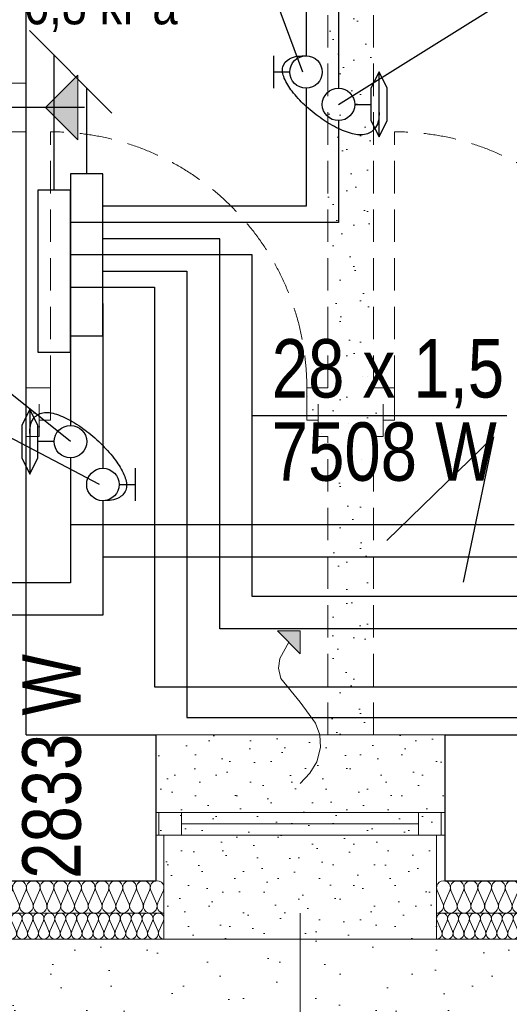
# Model space of a CAD drawing. Extents: x -440864 to -355682, y 13652 to 155872.
# Tile 20 of 179: x -418844 to -417336, y 22531 to 25568. Entities that reach past the tile are written whole.
import ezdxf
from ezdxf.lldxf.tags import DXFTag

# ---------------------------------------------------------------- set-up
doc = ezdxf.new("R2010")
doc.units = 0
doc.header["$MEASUREMENT"] = 0
doc.linetypes.add('Krawędzie ukryte', pattern=[150, 100, -50])
doc.layers.get('0').update_dxf_attribs({"color": 252})
for name, color, linetype in [('#podkład', 252, 'Continuous'), ('A-Okna', 252, 'Continuous'), ('Arch ocieplenie', 252, 'Continuous'), ('Arch opisy', 252, 'Continuous'), ('Inwent Izolacje', 252, 'Continuous'), ('IS_Armatura_Therm', 7, 'SOLID'), ('IS_Inne_Urzadzenia_Therm', 7, 'SOLID'), ('IS_Opisy_działek_Therm', 7, 'SOLID'), ('IS_Powrót', 5, 'DASH'), ('IS_Rozdzielacze_Powrót', 5, 'DASH'), ('IS_Rozdzielacze_Zasilanie', 1, 'SOLID'), ('IS_Zasilanie', 1, 'SOLID'), ('Istniejące kominy', 252, 'Continuous')]:
    doc.layers.add(name, color=color, linetype=linetype)
for name, color, linetype, lineweight in [('A-Okna_Nr_Pióra__9', 252, 'Continuous', 13), ('Arch ocieplenie_Nr_Pióra__9', 252, 'Continuous', 13), ('Arch okna_Nr_Pióra__82', 252, 'Continuous', 20), ('Arch opisy_Nr_Pióra__21', 252, 'Continuous', 9), ('Arch wyburzenia_Nr_Pióra__2', 252, 'Continuous', 13), ('Arch wykończenie_Nr_Pióra__3', 252, 'Continuous', 18), ('Inwent Izolacje_Nr_Pióra__2', 252, 'Continuous', 13), ('INWENT. OKNA_Nr_Pióra__5', 252, 'Continuous', 13), ('INWENT.ŚCIANY_Nr_Pióra__1', 252, 'Continuous', 25), ('INWENT.ŚCIANY_Nr_Pióra__2', 252, 'Continuous', 13), ('INWENT.ŚCIANY_Nr_Pióra__21', 252, 'Continuous', 9), ('Istniejące kominy_Nr_Pióra__21', 252, 'Continuous', 9)]:
    doc.layers.add(name, color=color, linetype=linetype, lineweight=lineweight)
doc.styles.get("Standard").update_dxf_attribs({"font": 'arial.ttf', "width": 0.8, "bigfont": 'BIGFONT.SHX'})
tags = doc.linetypes.add('DASH', pattern=[15, 10, -5]).pattern_tags.tags
tags[6:7] = [DXFTag(74, 4), DXFTag(75, 0), DXFTag(340, '0'), DXFTag(46, 0.0), DXFTag(50, 0.0), DXFTag(44, 0.0), DXFTag(45, 0.0)]
tags[4:5] = [DXFTag(74, 4), DXFTag(75, 0), DXFTag(340, '0'), DXFTag(46, 0.0), DXFTag(50, 0.0), DXFTag(44, 0.0), DXFTag(45, 0.0)]
tags = doc.linetypes.add('SOLID', pattern=[10, 10, 0]).pattern_tags.tags
tags[6:7] = [DXFTag(74, 4), DXFTag(75, 0), DXFTag(340, '0'), DXFTag(46, 0.0), DXFTag(50, 0.0), DXFTag(44, 0.0), DXFTag(45, 0.0)]
tags[4:5] = [DXFTag(74, 4), DXFTag(75, 0), DXFTag(340, '0'), DXFTag(46, 0.0), DXFTag(50, 0.0), DXFTag(44, 0.0), DXFTag(45, 0.0)]
pattern_1 = [(45, (0, 200), (-63.63961, 63.63961), [0, -60, 0, -90]), (110, (200, 200), (84.572336, 30.781813), [0, -44, 0, -76])]

# ---------------------------------------------------------------- blocks, each defined once
blk = doc.blocks.new('Izolacja cieplna 14_4', base_point=(-417559.9, 22732.6))
at = {"layer": 'Arch ocieplenie_Nr_Pióra__9', "linetype": 'Continuous'}
for p, q in [((-417558.5, 22788.8), (-417544.5, 22756.5)), ((-417541.7, 22756.5), (-417527.6, 22788.8)), ((-417524.8, 22788.8), (-417510.8, 22756.5)), ((-417508, 22756.5), (-417493.9, 22788.8)), ((-417491.1, 22788.8), (-417477.1, 22756.5)), ((-417474.2, 22756.5), (-417460.2, 22788.8)), ((-417457.4, 22788.8), (-417443.4, 22756.5)), ((-417440.5, 22756.5), (-417426.5, 22788.8)), ((-417423.7, 22788.8), (-417409.6, 22756.5)), ((-417406.8, 22756.5), (-417392.8, 22788.8)), ((-417389.9, 22788.8), (-417375.9, 22756.5)), ((-417373.1, 22756.5), (-417359.1, 22788.8)), ((-417356.2, 22788.8), (-417342.2, 22756.5)), ((-417339.4, 22756.5), (-417325.3, 22788.8)), ((-417322.5, 22788.8), (-417308.5, 22756.5)), ((-417305.6, 22756.5), (-417291.6, 22788.8)), ((-417288.8, 22788.8), (-417274.8, 22756.5)), ((-417271.9, 22756.5), (-417257.9, 22788.8)), ((-417255.1, 22788.8), (-417241, 22756.5)), ((-417238.2, 22756.5), (-417224.2, 22788.8)), ((-417221.4, 22788.8), (-417207.3, 22756.5)), ((-417204.5, 22756.5), (-417190.5, 22788.8)), ((-417187.6, 22788.8), (-417173.6, 22756.5)), ((-417170.8, 22756.5), (-417156.7, 22788.8)), ((-417153.9, 22788.8), (-417139.9, 22756.5)), ((-417137.1, 22756.5), (-417123, 22788.8)), ((-417120.2, 22788.8), (-417106.2, 22756.5)), ((-417103.3, 22756.5), (-417089.3, 22788.8)), ((-417086.5, 22788.8), (-417072.5, 22756.5)), ((-417069.6, 22756.5), (-417055.6, 22788.8)), ((-417052.8, 22788.8), (-417038.7, 22756.5)), ((-417035.9, 22756.5), (-417021.9, 22788.8)), ((-417019, 22788.8), (-417005, 22756.5)), ((-417002.2, 22756.5), (-416988.2, 22788.8)), ((-416985.3, 22788.8), (-416971.3, 22756.5)), ((-416968.5, 22756.5), (-416954.4, 22788.8)), ((-416951.6, 22788.8), (-416937.6, 22756.5)), ((-416934.7, 22756.5), (-416920.7, 22788.8)), ((-416917.9, 22788.8), (-416903.9, 22756.5)), ((-416901, 22756.5), (-416887, 22788.8)), ((-416884.2, 22788.8), (-416870.1, 22756.5)), ((-416867.3, 22756.5), (-416853.3, 22788.8)), ((-416850.5, 22788.8), (-416836.4, 22756.5)), ((-416833.6, 22756.5), (-416819.6, 22788.8)), ((-416816.7, 22788.8), (-416802.7, 22756.5)), ((-416799.9, 22756.5), (-416785.9, 22788.8)), ((-416783, 22788.8), (-416769, 22756.5)), ((-416766.2, 22756.5), (-416752.1, 22788.8)), ((-416749.3, 22788.8), (-416735.3, 22756.5)), ((-416732.4, 22756.5), (-416718.4, 22788.8)), ((-416715.6, 22788.8), (-416701.6, 22756.5)), ((-416698.7, 22756.5), (-416684.7, 22788.8)), ((-416681.9, 22788.8), (-416667.8, 22756.5)), ((-416665, 22756.5), (-416651, 22788.8)), ((-416648.1, 22788.8), (-416634.1, 22756.5)), ((-416631.3, 22756.5), (-416617.3, 22788.8)), ((-416614.4, 22788.8), (-416600.4, 22756.5)), ((-416597.6, 22756.5), (-416583.5, 22788.8)), ((-416580.7, 22788.8), (-416566.7, 22756.5)), ((-416563.9, 22756.5), (-416549.8, 22788.8)), ((-416547, 22788.8), (-416533, 22756.5)), ((-416530.1, 22756.5), (-416516.1, 22788.8)), ((-416513.3, 22788.8), (-416499.2, 22756.5)), ((-416496.4, 22756.5), (-416482.4, 22788.8)), ((-416479.6, 22788.8), (-416465.5, 22756.5)), ((-416462.7, 22756.5), (-416448.7, 22788.8)), ((-416445.8, 22788.8), (-416431.8, 22756.5)), ((-416429, 22756.5), (-416415, 22788.8)), ((-416412.1, 22788.8), (-416398.1, 22756.5)), ((-416395.3, 22756.5), (-416381.2, 22788.8)), ((-416378.4, 22788.8), (-416364.4, 22756.5)), ((-416361.5, 22756.5), (-416347.5, 22788.8)), ((-416344.7, 22788.8), (-416330.7, 22756.5)), ((-416327.8, 22756.5), (-416313.8, 22788.8)), ((-416311, 22788.8), (-416296.9, 22756.5)), ((-416294.1, 22756.5), (-416280.1, 22788.8)), ((-416277.2, 22788.8), (-416263.2, 22756.5)), ((-416260.4, 22756.5), (-416246.4, 22788.8))]:
    blk.add_line(p, q, dxfattribs=at)
for centre, start_param, end_param in [((-417543.1, 22795.6), 4.299595, 8.266775), ((-417509.4, 22795.6), 4.299595, 8.266775), ((-417475.7, 22795.6), 4.299595, 8.266775), ((-417441.9, 22795.6), 4.299595, 8.266775), ((-417408.2, 22795.6), 4.299595, 8.266775), ((-417374.5, 22795.6), 4.299595, 8.266775), ((-417340.8, 22795.6), 4.299595, 8.266775), ((-417307.1, 22795.6), 4.299595, 8.266775), ((-417273.3, 22795.6), 4.299595, 8.266775), ((-417239.6, 22795.6), 4.299595, 8.266775), ((-417205.9, 22795.6), 4.299595, 8.266775), ((-417172.2, 22795.6), 4.299595, 8.266775), ((-417138.5, 22795.6), 4.299595, 8.266775), ((-417104.8, 22795.6), 4.299595, 8.266775), ((-417071, 22795.6), 4.299595, 8.266775), ((-417037.3, 22795.6), 4.299595, 8.266775), ((-417003.6, 22795.6), 4.299595, 8.266775), ((-416969.9, 22795.6), 4.299595, 8.266775), ((-416936.2, 22795.6), 4.299595, 8.266775), ((-416902.4, 22795.6), 4.299595, 8.266775), ((-416868.7, 22795.6), 4.299595, 8.266775), ((-416835, 22795.6), 4.299595, 8.266775), ((-416801.3, 22795.6), 4.299595, 8.266775), ((-416767.6, 22795.6), 4.299595, 8.266775), ((-416733.9, 22795.6), 4.299595, 8.266775), ((-416700.1, 22795.6), 4.299595, 8.266775), ((-416666.4, 22795.6), 4.299595, 8.266775), ((-416632.7, 22795.6), 4.299595, 8.266775), ((-416599, 22795.6), 4.299595, 8.266775), ((-416565.3, 22795.6), 4.299595, 8.266775), ((-416531.5, 22795.6), 4.299595, 8.266775), ((-416497.8, 22795.6), 4.299595, 8.266775), ((-416464.1, 22795.6), 4.299595, 8.266775), ((-416430.4, 22795.6), 4.299595, 8.266775), ((-416396.7, 22795.6), 4.299595, 8.266775), ((-416363, 22795.6), 4.299595, 8.266775), ((-416329.2, 22795.6), 4.299595, 8.266775), ((-416295.5, 22795.6), 4.299595, 8.266775), ((-416261.8, 22795.6), 4.299595, 8.266775), ((-417559.9, 22749.6), 3.141593, 5.125182), ((-417526.2, 22749.6), 1.158004, 5.125183), ((-417492.5, 22749.6), 1.158004, 5.125183), ((-417458.8, 22749.6), 1.158004, 5.125183), ((-417425.1, 22749.6), 1.158004, 5.125183), ((-417391.4, 22749.6), 1.158004, 5.125183), ((-417357.6, 22749.6), 1.158004, 5.125183), ((-417323.9, 22749.6), 1.158004, 5.125183), ((-417290.2, 22749.6), 1.158004, 5.125183), ((-417256.5, 22749.6), 1.158004, 5.125183), ((-417222.8, 22749.6), 1.158004, 5.125183), ((-417189.1, 22749.6), 1.158004, 5.125183), ((-417155.3, 22749.6), 1.158004, 5.125183), ((-417121.6, 22749.6), 1.158004, 5.125183), ((-417087.9, 22749.6), 1.158004, 5.125183), ((-417054.2, 22749.6), 1.158004, 5.125183), ((-417020.5, 22749.6), 1.158004, 5.125183), ((-416986.7, 22749.6), 1.158004, 5.125183), ((-416953, 22749.6), 1.158004, 5.125183), ((-416919.3, 22749.6), 1.158004, 5.125183), ((-416885.6, 22749.6), 1.158004, 5.125183), ((-416851.9, 22749.6), 1.158004, 5.125183), ((-416818.2, 22749.6), 1.158004, 5.125183), ((-416784.4, 22749.6), 1.158004, 5.125183), ((-416750.7, 22749.6), 1.158004, 5.125183), ((-416717, 22749.6), 1.158004, 5.125183), ((-416683.3, 22749.6), 1.158004, 5.125183), ((-416649.6, 22749.6), 1.158004, 5.125183), ((-416615.8, 22749.6), 1.158004, 5.125183), ((-416582.1, 22749.6), 1.158004, 5.125183), ((-416548.4, 22749.6), 1.158004, 5.125183), ((-416514.7, 22749.6), 1.158004, 5.125183), ((-416481, 22749.6), 1.158004, 5.125183), ((-416447.3, 22749.6), 1.158004, 5.125183), ((-416413.5, 22749.6), 1.158004, 5.125183), ((-416379.8, 22749.6), 1.158004, 5.125183), ((-416346.1, 22749.6), 1.158004, 5.125183), ((-416312.4, 22749.6), 1.158004, 5.125183), ((-416278.7, 22749.6), 1.158004, 5.125183), ((-416244.9, 22749.6), 1.158004, 3.141593)]:
    blk.add_ellipse(centre, major_axis=(0, 17), ratio=0.990877, start_param=start_param, end_param=end_param, dxfattribs=at)
blk = doc.blocks.new('Izolacja cieplna 14_5', base_point=(-419374.9, 22732.6))
at = {"layer": 'Arch ocieplenie_Nr_Pióra__9', "linetype": 'Continuous'}
for p, q in [((-419373.5, 22788.8), (-419359.5, 22756.5)), ((-419356.7, 22756.5), (-419342.7, 22788.8)), ((-419339.9, 22788.8), (-419325.9, 22756.5)), ((-419323.1, 22756.5), (-419309.1, 22788.8)), ((-419306.3, 22788.8), (-419292.3, 22756.5)), ((-419289.5, 22756.5), (-419275.5, 22788.8)), ((-419272.7, 22788.8), (-419258.7, 22756.5)), ((-419255.9, 22756.5), (-419241.9, 22788.8)), ((-419239.1, 22788.8), (-419225.1, 22756.5)), ((-419222.2, 22756.5), (-419208.3, 22788.8)), ((-419205.4, 22788.8), (-419191.4, 22756.5)), ((-419188.6, 22756.5), (-419174.6, 22788.8)), ((-419171.8, 22788.8), (-419157.8, 22756.5)), ((-419155, 22756.5), (-419141, 22788.8)), ((-419138.2, 22788.8), (-419124.2, 22756.5)), ((-419121.4, 22756.5), (-419107.4, 22788.8)), ((-419104.6, 22788.8), (-419090.6, 22756.5)), ((-419087.8, 22756.5), (-419073.8, 22788.8)), ((-419070.9, 22788.8), (-419057, 22756.5)), ((-419054.1, 22756.5), (-419040.2, 22788.8)), ((-419037.3, 22788.8), (-419023.3, 22756.5)), ((-419020.5, 22756.5), (-419006.5, 22788.8)), ((-419003.7, 22788.8), (-418989.7, 22756.5)), ((-418986.9, 22756.5), (-418972.9, 22788.8)), ((-418970.1, 22788.8), (-418956.1, 22756.5)), ((-418953.3, 22756.5), (-418939.3, 22788.8)), ((-418936.5, 22788.8), (-418922.5, 22756.5)), ((-418919.7, 22756.5), (-418905.7, 22788.8)), ((-418902.8, 22788.8), (-418888.9, 22756.5)), ((-418886, 22756.5), (-418872, 22788.8)), ((-418869.2, 22788.8), (-418855.2, 22756.5)), ((-418852.4, 22756.5), (-418838.4, 22788.8)), ((-418835.6, 22788.8), (-418821.6, 22756.5)), ((-418818.8, 22756.5), (-418804.8, 22788.8)), ((-418802, 22788.8), (-418788, 22756.5)), ((-418785.2, 22756.5), (-418771.2, 22788.8)), ((-418768.4, 22788.8), (-418754.4, 22756.5)), ((-418751.6, 22756.5), (-418737.6, 22788.8)), ((-418734.7, 22788.8), (-418720.8, 22756.5)), ((-418717.9, 22756.5), (-418703.9, 22788.8)), ((-418701.1, 22788.8), (-418687.1, 22756.5)), ((-418684.3, 22756.5), (-418670.3, 22788.8)), ((-418667.5, 22788.8), (-418653.5, 22756.5)), ((-418650.7, 22756.5), (-418636.7, 22788.8)), ((-418633.9, 22788.8), (-418619.9, 22756.5)), ((-418617.1, 22756.5), (-418603.1, 22788.8)), ((-418600.3, 22788.8), (-418586.3, 22756.5)), ((-418583.4, 22756.5), (-418569.5, 22788.8)), ((-418566.6, 22788.8), (-418552.7, 22756.5)), ((-418549.8, 22756.5), (-418535.8, 22788.8)), ((-418533, 22788.8), (-418519, 22756.5)), ((-418516.2, 22756.5), (-418502.2, 22788.8)), ((-418499.4, 22788.8), (-418485.4, 22756.5)), ((-418482.6, 22756.5), (-418468.6, 22788.8)), ((-418465.8, 22788.8), (-418451.8, 22756.5)), ((-418449, 22756.5), (-418435, 22788.8)), ((-418432.2, 22788.8), (-418418.2, 22756.5)), ((-418415.3, 22756.5), (-418401.4, 22788.8))]:
    blk.add_line(p, q, dxfattribs=at)
for centre, start_param, end_param in [((-419358.1, 22795.6), 4.299595, 8.266775), ((-419324.5, 22795.6), 4.299595, 8.266775), ((-419290.9, 22795.6), 4.299595, 8.266775), ((-419257.3, 22795.6), 4.299595, 8.266775), ((-419223.7, 22795.6), 4.299595, 8.266775), ((-419190, 22795.6), 4.299595, 8.266775), ((-419156.4, 22795.6), 4.299595, 8.266775), ((-419122.8, 22795.6), 4.299595, 8.266775), ((-419089.2, 22795.6), 4.299595, 8.266775), ((-419055.6, 22795.6), 4.299595, 8.266775), ((-419021.9, 22795.6), 4.299595, 8.266775), ((-418988.3, 22795.6), 4.299595, 8.266775), ((-418954.7, 22795.6), 4.299595, 8.266775), ((-418921.1, 22795.6), 4.299595, 8.266775), ((-418887.4, 22795.6), 4.299595, 8.266775), ((-418853.8, 22795.6), 4.299595, 8.266775), ((-418820.2, 22795.6), 4.299595, 8.266775), ((-418786.6, 22795.6), 4.299595, 8.266775), ((-418753, 22795.6), 4.299595, 8.266775), ((-418719.3, 22795.6), 4.299595, 8.266775), ((-418685.7, 22795.6), 4.299595, 8.266775), ((-418652.1, 22795.6), 4.299595, 8.266775), ((-418618.5, 22795.6), 4.299595, 8.266775), ((-418584.9, 22795.6), 4.299595, 8.266775), ((-418551.2, 22795.6), 4.299595, 8.266775), ((-418517.6, 22795.6), 4.299595, 8.266775), ((-418484, 22795.6), 4.299595, 8.266775), ((-418450.4, 22795.6), 4.299595, 8.266775), ((-418416.8, 22795.6), 4.299595, 8.266775), ((-419374.9, 22749.6), 3.141593, 5.125182), ((-419341.3, 22749.6), 1.158004, 5.125183), ((-419307.7, 22749.6), 1.158004, 5.125183), ((-419274.1, 22749.6), 1.158004, 5.125183), ((-419240.5, 22749.6), 1.158004, 5.125183), ((-419206.8, 22749.6), 1.158004, 5.125183), ((-419173.2, 22749.6), 1.158004, 5.125183), ((-419139.6, 22749.6), 1.158004, 5.125183), ((-419106, 22749.6), 1.158004, 5.125183), ((-419072.4, 22749.6), 1.158004, 5.125183), ((-419038.7, 22749.6), 1.158004, 5.125183), ((-419005.1, 22749.6), 1.158004, 5.125183), ((-418971.5, 22749.6), 1.158004, 5.125183), ((-418937.9, 22749.6), 1.158004, 5.125183), ((-418904.3, 22749.6), 1.158004, 5.125183), ((-418870.6, 22749.6), 1.158004, 5.125183), ((-418837, 22749.6), 1.158004, 5.125183), ((-418803.4, 22749.6), 1.158004, 5.125183), ((-418769.8, 22749.6), 1.158004, 5.125183), ((-418736.2, 22749.6), 1.158004, 5.125183), ((-418702.5, 22749.6), 1.158004, 5.125183), ((-418668.9, 22749.6), 1.158004, 5.125183), ((-418635.3, 22749.6), 1.158004, 5.125183), ((-418601.7, 22749.6), 1.158004, 5.125183), ((-418568.1, 22749.6), 1.158004, 5.125183), ((-418534.4, 22749.6), 1.158004, 5.125183), ((-418500.8, 22749.6), 1.158004, 5.125183), ((-418467.2, 22749.6), 1.158004, 5.125183), ((-418433.6, 22749.6), 1.158004, 5.125183), ((-418399.9, 22749.6), 1.158004, 3.141593)]:
    blk.add_ellipse(centre, major_axis=(0, 17), ratio=0.988013, start_param=start_param, end_param=end_param, dxfattribs=at)
blk = doc.blocks.new('Izolacja cieplna 14_260', base_point=(-419374.9, 22812.6))
at = {"layer": 'Inwent Izolacje_Nr_Pióra__2', "linetype": 'Continuous'}
for p, q in [((-419373.2, 22882.8), (-419355.5, 22842.4)), ((-419352, 22842.4), (-419334.3, 22882.8)), ((-419330.8, 22882.8), (-419313.1, 22842.4)), ((-419309.6, 22842.4), (-419291.9, 22882.8)), ((-419288.4, 22882.8), (-419270.7, 22842.4)), ((-419267.2, 22842.4), (-419249.6, 22882.8)), ((-419246, 22882.8), (-419228.4, 22842.4)), ((-419224.8, 22842.4), (-419207.2, 22882.8)), ((-419203.6, 22882.8), (-419186, 22842.4)), ((-419182.4, 22842.4), (-419164.8, 22882.8)), ((-419161.2, 22882.8), (-419143.6, 22842.4)), ((-419140, 22842.4), (-419122.4, 22882.8)), ((-419118.8, 22882.8), (-419101.2, 22842.4)), ((-419097.6, 22842.4), (-419080, 22882.8)), ((-419076.4, 22882.8), (-419058.8, 22842.4)), ((-419055.2, 22842.4), (-419037.6, 22882.8)), ((-419034, 22882.8), (-419016.4, 22842.4)), ((-419012.8, 22842.4), (-418995.2, 22882.8)), ((-418991.6, 22882.8), (-418974, 22842.4)), ((-418970.4, 22842.4), (-418952.8, 22882.8)), ((-418949.3, 22882.8), (-418931.6, 22842.4)), ((-418928.1, 22842.4), (-418910.4, 22882.8)), ((-418906.9, 22882.8), (-418889.2, 22842.4)), ((-418885.7, 22842.4), (-418868, 22882.8)), ((-418864.5, 22882.8), (-418846.8, 22842.4)), ((-418843.3, 22842.4), (-418825.6, 22882.8)), ((-418822.1, 22882.8), (-418804.4, 22842.4)), ((-418800.9, 22842.4), (-418783.2, 22882.8)), ((-418779.7, 22882.8), (-418762.1, 22842.4)), ((-418758.5, 22842.4), (-418740.9, 22882.8)), ((-418737.3, 22882.8), (-418719.7, 22842.4)), ((-418716.1, 22842.4), (-418698.5, 22882.8)), ((-418694.9, 22882.8), (-418677.3, 22842.4)), ((-418673.7, 22842.4), (-418656.1, 22882.8)), ((-418652.5, 22882.8), (-418634.9, 22842.4)), ((-418631.3, 22842.4), (-418613.7, 22882.8)), ((-418610.1, 22882.8), (-418592.5, 22842.4)), ((-418588.9, 22842.4), (-418571.3, 22882.8)), ((-418567.7, 22882.8), (-418550.1, 22842.4)), ((-418546.5, 22842.4), (-418528.9, 22882.8)), ((-418525.3, 22882.8), (-418507.7, 22842.4)), ((-418504.1, 22842.4), (-418486.5, 22882.8)), ((-418482.9, 22882.8), (-418465.3, 22842.4)), ((-418461.8, 22842.4), (-418444.1, 22882.8)), ((-418440.6, 22882.8), (-418422.9, 22842.4)), ((-418419.4, 22842.4), (-418401.7, 22882.8))]:
    blk.add_line(p, q, dxfattribs=at)
for centre, start_param, end_param in [((-419353.8, 22891.3), 4.299595, 8.266775), ((-419311.4, 22891.3), 4.299595, 8.266775), ((-419269, 22891.3), 4.299595, 8.266775), ((-419226.6, 22891.3), 4.299595, 8.266775), ((-419184.2, 22891.3), 4.299595, 8.266775), ((-419141.8, 22891.3), 4.299595, 8.266775), ((-419099.4, 22891.3), 4.299595, 8.266775), ((-419057, 22891.3), 4.299595, 8.266775), ((-419014.6, 22891.3), 4.299595, 8.266775), ((-418972.2, 22891.3), 4.299595, 8.266775), ((-418929.8, 22891.3), 4.299595, 8.266775), ((-418887.4, 22891.3), 4.299595, 8.266775), ((-418845.1, 22891.3), 4.299595, 8.266775), ((-418802.7, 22891.3), 4.299595, 8.266775), ((-418760.3, 22891.3), 4.299595, 8.266775), ((-418717.9, 22891.3), 4.299595, 8.266775), ((-418675.5, 22891.3), 4.299595, 8.266775), ((-418633.1, 22891.3), 4.299595, 8.266775), ((-418590.7, 22891.3), 4.299595, 8.266775), ((-418548.3, 22891.3), 4.299595, 8.266775), ((-418505.9, 22891.3), 4.299595, 8.266775), ((-418463.5, 22891.3), 4.299595, 8.266775), ((-418421.1, 22891.3), 4.299595, 8.266775), ((-419374.9, 22833.9), 3.141593, 5.125182), ((-419332.6, 22833.9), 1.158004, 5.125183), ((-419290.2, 22833.9), 1.158004, 5.125183), ((-419247.8, 22833.9), 1.158004, 5.125183), ((-419205.4, 22833.9), 1.158004, 5.125183), ((-419163, 22833.9), 1.158004, 5.125183), ((-419120.6, 22833.9), 1.158004, 5.125183), ((-419078.2, 22833.9), 1.158004, 5.125183), ((-419035.8, 22833.9), 1.158004, 5.125183), ((-418993.4, 22833.9), 1.158004, 5.125183), ((-418951, 22833.9), 1.158004, 5.125183), ((-418908.6, 22833.9), 1.158004, 5.125183), ((-418866.3, 22833.9), 1.158004, 5.125183), ((-418823.9, 22833.9), 1.158004, 5.125183), ((-418781.5, 22833.9), 1.158004, 5.125183), ((-418739.1, 22833.9), 1.158004, 5.125183), ((-418696.7, 22833.9), 1.158004, 5.125183), ((-418654.3, 22833.9), 1.158004, 5.125183), ((-418611.9, 22833.9), 1.158004, 5.125183), ((-418569.5, 22833.9), 1.158004, 5.125183), ((-418527.1, 22833.9), 1.158004, 5.125183), ((-418484.7, 22833.9), 1.158004, 5.125183), ((-418442.3, 22833.9), 1.158004, 5.125183), ((-418399.9, 22833.9), 1.158004, 3.141593)]:
    blk.add_ellipse(centre, major_axis=(0, 21.3), ratio=0.996607, start_param=start_param, end_param=end_param, dxfattribs=at)
blk = doc.blocks.new('Izolacja cieplna 14_261', base_point=(-417559.9, 22812.6))
at = {"layer": 'Inwent Izolacje_Nr_Pióra__2', "linetype": 'Continuous'}
for p, q in [((-417558.2, 22882.8), (-417540.6, 22842.4)), ((-417537, 22842.4), (-417519.4, 22882.8)), ((-417515.9, 22882.8), (-417498.3, 22842.4)), ((-417494.7, 22842.4), (-417477.1, 22882.8)), ((-417473.6, 22882.8), (-417456, 22842.4)), ((-417452.4, 22842.4), (-417434.8, 22882.8)), ((-417431.3, 22882.8), (-417413.7, 22842.4)), ((-417410.2, 22842.4), (-417392.6, 22882.8)), ((-417389, 22882.8), (-417371.4, 22842.4)), ((-417367.9, 22842.4), (-417350.3, 22882.8)), ((-417346.7, 22882.8), (-417329.1, 22842.4)), ((-417325.6, 22842.4), (-417308, 22882.8)), ((-417304.4, 22882.8), (-417286.8, 22842.4)), ((-417283.3, 22842.4), (-417265.7, 22882.8)), ((-417262.1, 22882.8), (-417244.5, 22842.4)), ((-417241, 22842.4), (-417223.4, 22882.8)), ((-417219.8, 22882.8), (-417202.2, 22842.4)), ((-417198.7, 22842.4), (-417181.1, 22882.8)), ((-417177.5, 22882.8), (-417160, 22842.4)), ((-417156.4, 22842.4), (-417138.8, 22882.8)), ((-417135.3, 22882.8), (-417117.7, 22842.4)), ((-417114.1, 22842.4), (-417096.5, 22882.8)), ((-417093, 22882.8), (-417075.4, 22842.4)), ((-417071.8, 22842.4), (-417054.2, 22882.8)), ((-417050.7, 22882.8), (-417033.1, 22842.4)), ((-417029.5, 22842.4), (-417011.9, 22882.8)), ((-417008.4, 22882.8), (-416990.8, 22842.4)), ((-416987.2, 22842.4), (-416969.6, 22882.8)), ((-416966.1, 22882.8), (-416948.5, 22842.4)), ((-416944.9, 22842.4), (-416927.3, 22882.8)), ((-416923.8, 22882.8), (-416906.2, 22842.4)), ((-416902.7, 22842.4), (-416885.1, 22882.8)), ((-416881.5, 22882.8), (-416863.9, 22842.4)), ((-416860.4, 22842.4), (-416842.8, 22882.8)), ((-416839.2, 22882.8), (-416821.6, 22842.4)), ((-416818.1, 22842.4), (-416800.5, 22882.8)), ((-416796.9, 22882.8), (-416779.3, 22842.4)), ((-416775.8, 22842.4), (-416758.2, 22882.8)), ((-416754.6, 22882.8), (-416737, 22842.4)), ((-416733.5, 22842.4), (-416715.9, 22882.8)), ((-416712.3, 22882.8), (-416694.7, 22842.4)), ((-416691.2, 22842.4), (-416673.6, 22882.8)), ((-416670, 22882.8), (-416652.5, 22842.4)), ((-416648.9, 22842.4), (-416631.3, 22882.8)), ((-416627.8, 22882.8), (-416610.2, 22842.4)), ((-416606.6, 22842.4), (-416589, 22882.8)), ((-416585.5, 22882.8), (-416567.9, 22842.4)), ((-416564.3, 22842.4), (-416546.7, 22882.8))]:
    blk.add_line(p, q, dxfattribs=at)
for centre, start_param, end_param in [((-417538.8, 22891.3), 4.299595, 8.266775), ((-417496.5, 22891.3), 4.299595, 8.266775), ((-417454.2, 22891.3), 4.299595, 8.266775), ((-417411.9, 22891.3), 4.299595, 8.266775), ((-417369.6, 22891.3), 4.299595, 8.266775), ((-417327.3, 22891.3), 4.299595, 8.266775), ((-417285.1, 22891.3), 4.299595, 8.266775), ((-417242.8, 22891.3), 4.299595, 8.266775), ((-417200.5, 22891.3), 4.299595, 8.266775), ((-417158.2, 22891.3), 4.299595, 8.266775), ((-417115.9, 22891.3), 4.299595, 8.266775), ((-417073.6, 22891.3), 4.299595, 8.266775), ((-417031.3, 22891.3), 4.299595, 8.266775), ((-416989, 22891.3), 4.299595, 8.266775), ((-416946.7, 22891.3), 4.299595, 8.266775), ((-416904.4, 22891.3), 4.299595, 8.266775), ((-416862.1, 22891.3), 4.299595, 8.266775), ((-416819.8, 22891.3), 4.299595, 8.266775), ((-416777.6, 22891.3), 4.299595, 8.266775), ((-416735.3, 22891.3), 4.299595, 8.266775), ((-416693, 22891.3), 4.299595, 8.266775), ((-416650.7, 22891.3), 4.299595, 8.266775), ((-416608.4, 22891.3), 4.299595, 8.266775), ((-416566.1, 22891.3), 4.299595, 8.266775), ((-417559.9, 22833.9), 3.141593, 5.125182), ((-417517.7, 22833.9), 1.158004, 5.125183), ((-417475.4, 22833.9), 1.158004, 5.125183), ((-417433.1, 22833.9), 1.158004, 5.125183), ((-417390.8, 22833.9), 1.158004, 5.125183), ((-417348.5, 22833.9), 1.158004, 5.125183), ((-417306.2, 22833.9), 1.158004, 5.125183), ((-417263.9, 22833.9), 1.158004, 5.125183), ((-417221.6, 22833.9), 1.158004, 5.125183), ((-417179.3, 22833.9), 1.158004, 5.125183), ((-417137, 22833.9), 1.158004, 5.125183), ((-417094.7, 22833.9), 1.158004, 5.125183), ((-417052.4, 22833.9), 1.158004, 5.125183), ((-417010.2, 22833.9), 1.158004, 5.125183), ((-416967.9, 22833.9), 1.158004, 5.125183), ((-416925.6, 22833.9), 1.158004, 5.125183), ((-416883.3, 22833.9), 1.158004, 5.125183), ((-416841, 22833.9), 1.158004, 5.125183), ((-416798.7, 22833.9), 1.158004, 5.125183), ((-416756.4, 22833.9), 1.158004, 5.125183), ((-416714.1, 22833.9), 1.158004, 5.125183), ((-416671.8, 22833.9), 1.158004, 5.125183), ((-416629.5, 22833.9), 1.158004, 5.125183), ((-416587.2, 22833.9), 1.158004, 5.125183), ((-416544.9, 22833.9), 1.158004, 3.141593)]:
    blk.add_ellipse(centre, major_axis=(0, 21.3), ratio=0.994265, start_param=start_param, end_param=end_param, dxfattribs=at)
blk = doc.blocks.new('Linia_10', base_point=(-418764.9, 25297.6))
at = {"layer": 'Istniejące kominy_Nr_Pióra__21', "linetype": 'Continuous'}
blk.add_hatch(color=256, dxfattribs=at).paths.add_polyline_path([(-418764.9, 25297.6), (-418664.9, 25397.6), (-418664.9, 25197.6)], flags=0)
for p, q in [((-418764.9, 25297.6), (-418664.9, 25397.6)), ((-418664.9, 25397.6), (-418664.9, 25197.6)), ((-418764.9, 25297.6), (-418664.9, 25197.6)), ((-418664.9, 25297.6), (-418644.9, 25297.6))]:
    blk.add_line(p, q, dxfattribs=at)
blk = doc.blocks.new('Krzywa_4', base_point=(-417979.9, 23212.6))
at = {"layer": 'A-Okna_Nr_Pióra__9', "linetype": 'Continuous'}
blk.add_hatch(color=256, dxfattribs=at).paths.add_polyline_path([(-417979.9, 23683.2), (-417980.4, 23612.5), (-418050.7, 23683.6)], flags=0)
for p, q in [((-417979.9, 23683.2), (-418050.7, 23683.6)), ((-417980.4, 23612.5), (-418050.7, 23683.6)), ((-417979.9, 23683.2), (-417980.4, 23612.5))]:
    blk.add_line(p, q, dxfattribs=at)
at = {"layer": 'A-Okna_Nr_Pióra__9', "linetype": 'Continuous', "flags": 128}
blk.add_lwpolyline([(-417979.9, 23212.6), (-417950.8, 23243.8), (-417929.5, 23278.8), (-417917.3, 23323.5), (-417919.9, 23362.2), (-417932.8, 23398.7), (-417979.9, 23463.2), (-418039.6, 23536.5), (-418046.7, 23568.5), (-418042.7, 23598.4), (-418015.5, 23648)], dxfattribs=at)
blk = doc.blocks.new('Linia_50', base_point=(-417153.8, 22732.6))
at = {"layer": 'Arch opisy_Nr_Pióra__21', "linetype": 'Continuous'}
blk.add_line((-417153.8, 22732.6), (-417153.8, 20652.8), dxfattribs=at)
blk.add_circle((-417153.8, 20352.8), 300, dxfattribs=at)
blk = doc.blocks.new('parter')
at = {"layer": 'Arch okna_Nr_Pióra__82', "linetype": 'Continuous'}
h = blk.add_hatch(dxfattribs=at)
h.set_pattern_fill('Render', color=252, style=0, pattern_type=2)
h.set_pattern_definition([(45, (0, 350), (-111.36932, 111.36932), [0, -105, 0, -157.5]), (110, (350, 350), (148.00159, 53.86817), [0, -77, 0, -133])])
h.paths.add_polyline_path([(-415304.9, 22682.6), (-415304.9, 22732.6), (-422864.9, 22732.6), (-422864.9, 22392.6), (-414758.4, 22392.6), (-414758.2, 22682.6)], flags=0)
at = {"layer": 'Arch wyburzenia_Nr_Pióra__2', "linetype": 'Continuous'}
h = blk.add_hatch(dxfattribs=at)
h.set_pattern_fill('Cut_Stone', color=252, style=0, pattern_type=2)
h.set_pattern_definition(pattern_1)
h.paths.add_polyline_path([(-417924.9, 26302.6), (-417959.9, 26302.6), (-417959.9, 26202.6), (-417924.9, 26202.6), (-417924.9, 26132.6), (-417894.9, 26132.6), (-417894.9, 24432.6), (-417924.9, 24432.6), (-417959.9, 24432.6), (-417959.9, 24332.6), (-417924.9, 24332.6), (-417924.9, 24282.6), (-417894.9, 24282.6), (-417894.9, 23362.6), (-417754.9, 23362.6), (-417754.9, 24282.6), (-417724.9, 24282.6), (-417724.9, 24332.6), (-417689.9, 24332.6), (-417689.9, 24432.6), (-417724.9, 24432.6), (-417754.9, 24432.6), (-417754.9, 26132.6), (-417724.9, 26132.6), (-417724.9, 26202.6), (-417689.9, 26202.6), (-417689.9, 26302.6), (-417724.9, 26302.6)], flags=0)
h = blk.add_hatch(dxfattribs=at)
h.set_pattern_fill('Cut_Stone', color=252, style=0, pattern_type=2)
h.set_pattern_definition(pattern_1)
h.paths.add_polyline_path([(-418824.9, 24432.6), (-418824.9, 24282.6), (-418784.9, 24282.6), (-418784.9, 24332.6), (-418749.9, 24332.6), (-418749.9, 24432.6), (-418784.9, 24432.6)], flags=0)
h = blk.add_hatch(dxfattribs=at)
h.set_pattern_fill('Cut_Stone', color=252, style=0, pattern_type=2)
h.set_pattern_definition(pattern_1)
h.paths.add_polyline_path([(-418424.9, 23052.6), (-418399.9, 23052.6), (-418399.9, 22732.6), (-417979.9, 22732.6), (-417559.9, 22732.6), (-417559.9, 23052.6), (-417534.9, 23052.6), (-417534.9, 23362.6), (-417559.9, 23362.6), (-418399.9, 23362.6), (-418424.9, 23362.6)], flags=0)
at = {"color": 252}
for q in [(-417713.5, 23962.2), (-417478.2, 23833)]:
    blk.add_line((-417385.1, 24281.3), q, dxfattribs=at)
at = {"layer": 'Arch wykończenie_Nr_Pióra__3', "color": 252, "linetype": 'Continuous'}
for p, q in [((-418399.9, 22732.6), (-418399.9, 23052.6)), ((-417559.9, 22732.6), (-417559.9, 23052.6)), ((-419374.9, 22732.6), (-418399.9, 22732.6)), ((-417559.9, 22732.6), (-416544.9, 22732.6))]:
    blk.add_line(p, q, dxfattribs=at)
at = {"layer": 'INWENT. OKNA_Nr_Pióra__5', "color": 252, "linetype": 'Continuous'}
for p, q in [((-418424.9, 23122.6), (-417534.9, 23122.6)), ((-418415.9, 23122.6), (-418415.9, 23052.6)), ((-418345.9, 23122.6), (-418345.9, 23052.6)), ((-417615.9, 23122.6), (-417615.9, 23052.6)), ((-417545.9, 23122.6), (-417545.9, 23052.6)), ((-418345.9, 23087.6), (-417615.9, 23087.6)), ((-418424.9, 23052.6), (-417534.9, 23052.6)), ((-417979.9, 22812.6), (-417979.9, 21902.6))]:
    blk.add_line(p, q, dxfattribs=at)
at = {"layer": 'INWENT.ŚCIANY_Nr_Pióra__1', "color": 252, "linetype": 'Continuous'}
for p, q in [((-418824.9, 24432.6), (-418824.9, 26302.6)), ((-418824.9, 23362.6), (-418824.9, 24432.6)), ((-418824.9, 23362.6), (-418424.9, 23362.6)), ((-418424.9, 23362.6), (-418424.9, 22912.6)), ((-417534.9, 23362.6), (-417534.9, 22912.6)), ((-417534.9, 23362.6), (-416714.9, 23362.6)), ((-419324.9, 22912.6), (-418424.9, 22912.6)), ((-417534.9, 22912.6), (-416584.9, 22912.6))]:
    blk.add_line(p, q, dxfattribs=at)
at = {"layer": 'INWENT.ŚCIANY_Nr_Pióra__2', "color": 252, "linetype": 'Krawędzie ukryte'}
for p, q in [((-417894.9, 24432.6), (-417894.9, 26132.6)), ((-417754.9, 24432.6), (-417754.9, 26132.6)), ((-418749.9, 24432.6), (-418749.9, 25222.6)), ((-417689.9, 24432.6), (-417689.9, 25222.6)), ((-418784.9, 24432.6), (-418824.9, 24432.6)), ((-418784.9, 24282.6), (-418784.9, 24432.6)), ((-418784.9, 24432.6), (-418749.9, 24432.6)), ((-418749.9, 24432.6), (-418749.9, 24332.6)), ((-417924.9, 24432.6), (-417959.9, 24432.6)), ((-417959.9, 24432.6), (-417959.9, 24332.6)), ((-417894.9, 24432.6), (-417924.9, 24432.6)), ((-417924.9, 24282.6), (-417924.9, 24432.6)), ((-417724.9, 24432.6), (-417754.9, 24432.6)), ((-417724.9, 24282.6), (-417724.9, 24432.6)), ((-417724.9, 24432.6), (-417689.9, 24432.6)), ((-417689.9, 24432.6), (-417689.9, 24332.6)), ((-418749.9, 24332.6), (-418784.9, 24332.6)), ((-417959.9, 24332.6), (-417924.9, 24332.6)), ((-417689.9, 24332.6), (-417724.9, 24332.6)), ((-418784.9, 24282.6), (-418824.9, 24282.6)), ((-417894.9, 24282.6), (-417924.9, 24282.6)), ((-417894.9, 23362.6), (-417894.9, 24282.6)), ((-417754.9, 23362.6), (-417754.9, 24282.6)), ((-417724.9, 24282.6), (-417754.9, 24282.6))]:
    blk.add_line(p, q, dxfattribs=at)
at = {"layer": 'INWENT.ŚCIANY_Nr_Pióra__2', "color": 252, "linetype": 'Continuous'}
for p, q in [((-419374.9, 22812.6), (-418399.9, 22812.6)), ((-417559.9, 22812.6), (-416544.9, 22812.6))]:
    blk.add_line(p, q, dxfattribs=at)
at = {"layer": 'INWENT.ŚCIANY_Nr_Pióra__2', "color": 252, "linetype": 'Krawędzie ukryte'}
for centre in [(-418749.9, 24432.6), (-417689.9, 24432.6)]:
    blk.add_arc(centre, 790, 0, 90, dxfattribs=at)
at = {"layer": 'INWENT.ŚCIANY_Nr_Pióra__21', "color": 252, "linetype": 'Continuous'}
for p, q in [((-418424.9, 23362.6), (-417534.9, 23362.6)), ((-418399.9, 22732.6), (-417559.9, 22732.6))]:
    blk.add_line(p, q, dxfattribs=at)
at = {"layer": 'Istniejące kominy_Nr_Pióra__21', "color": 252, "linetype": 'Continuous'}
for p, q in [((-419094.9, 25372.6), (-418824.9, 25372.6)), ((-418824.9, 25222.6), (-419094.9, 25222.6))]:
    blk.add_line(p, q, dxfattribs=at)
at = {"layer": 'A-Okna', "color": 252, "linetype": 'Continuous', "lineweight": 13}
blk.add_blockref('Krzywa_4', (-417979.9, 23212.6), dxfattribs=at)
at = {"layer": 'Arch ocieplenie', "color": 252, "linetype": 'Continuous', "lineweight": 13}
for name, p in [('Izolacja cieplna 14_5', (-419374.9, 22732.6)), ('Izolacja cieplna 14_4', (-417559.9, 22732.6))]:
    blk.add_blockref(name, p, dxfattribs=at)
at = {"layer": 'Arch opisy', "color": 252, "linetype": 'Continuous'}
blk.add_blockref('Linia_50', (-417153.8, 22732.6), dxfattribs=at)
at = {"layer": 'Inwent Izolacje', "color": 252, "linetype": 'Continuous', "lineweight": 13}
for name, p in [('Izolacja cieplna 14_260', (-419374.9, 22812.6)), ('Izolacja cieplna 14_261', (-417559.9, 22812.6))]:
    blk.add_blockref(name, p, dxfattribs=at)
at = {"layer": 'Istniejące kominy', "color": 252, "linetype": 'Continuous'}
blk.add_blockref('Linia_10', (-418764.9, 25297.6), dxfattribs=at)

msp = doc.modelspace()

# ---------------------------------------------------------------- block references
at = {"layer": '#podkład', "color": 3, "lineweight": 50}
msp.add_blockref('parter', (0, 0), dxfattribs=at)

# ---------------------------------------------------------------- next in the draw order: hatches: boundary and pattern name
at = {"layer": 'Arch wyburzenia_Nr_Pióra__2', "linetype": 'Continuous'}
h = msp.add_hatch(dxfattribs=at)
h.set_pattern_fill('Cut_Stone', color=256, style=0, pattern_type=2)
h.set_pattern_definition(pattern_1)
h.paths.add_polyline_path([(-417924.9, 26302.6), (-417959.9, 26302.6), (-417959.9, 26202.6), (-417924.9, 26202.6), (-417924.9, 26132.6), (-417894.9, 26132.6), (-417894.9, 24432.6), (-417924.9, 24432.6), (-417959.9, 24432.6), (-417959.9, 24332.6), (-417924.9, 24332.6), (-417924.9, 24282.6), (-417894.9, 24282.6), (-417894.9, 23362.6), (-417754.9, 23362.6), (-417754.9, 24282.6), (-417724.9, 24282.6), (-417724.9, 24332.6), (-417689.9, 24332.6), (-417689.9, 24432.6), (-417724.9, 24432.6), (-417754.9, 24432.6), (-417754.9, 26132.6), (-417724.9, 26132.6), (-417724.9, 26202.6), (-417689.9, 26202.6), (-417689.9, 26302.6), (-417724.9, 26302.6)], flags=0)
h = msp.add_hatch(dxfattribs=at)
h.set_pattern_fill('Cut_Stone', color=256, style=0, pattern_type=2)
h.set_pattern_definition(pattern_1)
h.paths.add_polyline_path([(-418824.9, 24432.6), (-418824.9, 24282.6), (-418784.9, 24282.6), (-418784.9, 24332.6), (-418749.9, 24332.6), (-418749.9, 24432.6), (-418784.9, 24432.6)], flags=0)
h = msp.add_hatch(dxfattribs=at)
h.set_pattern_fill('Cut_Stone', color=256, style=0, pattern_type=2)
h.set_pattern_definition(pattern_1)
h.paths.add_polyline_path([(-418424.9, 23052.6), (-418399.9, 23052.6), (-418399.9, 22732.6), (-417979.9, 22732.6), (-417559.9, 22732.6), (-417559.9, 23052.6), (-417534.9, 23052.6), (-417534.9, 23362.6), (-417559.9, 23362.6), (-418399.9, 23362.6), (-418424.9, 23362.6)], flags=0)

# ---------------------------------------------------------------- next in the draw order: linework, layer by layer
at = {"layer": 'IS_Armatura_Therm', "lineweight": 30, "ltscale": 10}
for p, q in [((-418062.3, 25456.7), (-418062.3, 25356.7)), ((-418012.3, 25406.7), (-418062.3, 25406.7)), ((-417737.3, 25406.9), (-417762.3, 25356.9)), ((-417737.3, 25206.9), (-417737.3, 25406.9)), ((-417712.3, 25356.9), (-417737.3, 25406.9)), ((-417762.3, 25356.9), (-417762.3, 25256.9)), ((-417712.3, 25256.9), (-417712.3, 25356.9)), ((-417812.3, 25306.9), (-417762.3, 25306.9)), ((-417762.3, 25256.9), (-417737.3, 25206.9)), ((-417737.3, 25206.9), (-417712.3, 25256.9)), ((-418813.1, 24366.8), (-418838.1, 24316.8)), ((-418813.1, 24366.8), (-418813.1, 24166.8)), ((-418788.1, 24316.8), (-418813.1, 24366.8)), ((-418838.1, 24316.8), (-418838.1, 24216.8)), ((-418788.1, 24216.8), (-418788.1, 24316.8)), ((-418738.1, 24266.8), (-418788.1, 24266.8)), ((-418838.1, 24216.8), (-418813.1, 24166.8)), ((-418813.1, 24166.8), (-418788.1, 24216.8)), ((-418488.1, 24084.7), (-418488.1, 24184.7)), ((-418538.1, 24134.7), (-418488.1, 24134.7))]:
    msp.add_line(p, q, dxfattribs=at)
for centre in [(-417962.3, 25406.7), (-417862.3, 25306.9), (-418688.1, 24266.8), (-418588.1, 24134.7)]:
    msp.add_ellipse(centre, major_axis=(50, 0), ratio=1, dxfattribs=at)
for points, knots in [([(-417737.3, 25281.9), (-417737.3, 25265.9), (-417740.3, 25235.4), (-417778.5, 25209.5), (-417823.4, 25215.5), (-417870.8, 25234.6), (-417920.3, 25265.4), (-417966.4, 25303.1), (-418004.5, 25344.1), (-418029.6, 25382.7), (-418040.1, 25423.5), (-418009.4, 25456.4), (-417979.6, 25456.7), (-417962.3, 25456.7)], [0, 0, 0, 0, 47.893599, 83.296862, 125.076867, 177.559319, 237.288362, 298.739521, 355.969434, 403.540248, 438.772975, 470.645632, 522.565129, 522.565129, 522.565129, 522.565129]), ([(-418813.1, 24291.8), (-418813.1, 24307.5), (-418810.5, 24337.8), (-418771.1, 24361.5), (-418726.6, 24351.7), (-418679.3, 24329.1), (-418629.9, 24294.1), (-418583.9, 24252.2), (-418545.7, 24207.1), (-418520.7, 24164.6), (-418510.2, 24121.5), (-418539.8, 24085.6), (-418570.7, 24084.7), (-418588.1, 24084.7)], [0, 0, 0, 0, 47.161495, 81.425277, 123.426317, 177.375629, 239.420985, 303.747457, 364.179773, 415.062805, 453.352664, 486.827085, 538.884277, 538.884277, 538.884277, 538.884277])]:
    msp.add_open_spline(points, degree=3, knots=knots, dxfattribs=at)
at = {"layer": 'IS_Opisy_działek_Therm', "ltscale": 10}
for p, q in [((-418644.9, 25297.6), (-419729.9, 25297.6)), ((-418127.8, 24347.8), (-417343.8, 24347.8))]:
    msp.add_line(p, q, dxfattribs=at)
for points in [[(-417972.3, 25406.7), (-418316, 26335.2), (-419436, 26335.2)], [(-417862.3, 25306.9), (-416940, 25883.6), (-414780, 25883.6)], [(-418814.7, 25534.7), (-418560.2, 25280.2)], [(-418688.1, 24266.8), (-419940.3, 25270.4), (-422100.3, 25270.4)], [(-418598.1, 24134.7), (-419261.8, 24483.3), (-420381.8, 24483.3)]]:
    msp.add_lwpolyline(points, dxfattribs=at)
at = {"layer": 'IS_Powrót', "lineweight": 30, "ltscale": 10}
for p, q in [((-417862.3, 30002.8), (-417862.3, 25356.9)), ((-418738.1, 25042.8), (-418738.1, 25458.1)), ((-417862.3, 25256.9), (-417862.3, 24942.8)), ((-417862.3, 24942.8), (-418688.1, 24942.8)), ((-418127.8, 24842.8), (-418688.1, 24842.8)), ((-418127.8, 23789.1), (-418127.8, 24842.8)), ((-418688.1, 24742.8), (-418429.3, 24742.8)), ((-418429.3, 24742.8), (-418429.3, 23510.1)), ((-418688.1, 24642.8), (-418688.1, 24316.8)), ((-418688.1, 24216.8), (-418688.1, 23831.7)), ((-418688.1, 24011.3), (-417321.2, 24011.3)), ((-418688.1, 23831.7), (-419966, 23831.7)), ((-415755.4, 23789.1), (-418127.8, 23789.1)), ((-418429.3, 23510.1), (-416232.8, 23510.1))]:
    msp.add_line(p, q, dxfattribs=at)
at = {"layer": 'IS_Rozdzielacze_Powrót', "color": 0, "linetype": 'SOLID', "lineweight": 30, "ltscale": 10}
for p, q in [((-418688.1, 25042.8), (-418788.1, 25042.8)), ((-418788.1, 25042.8), (-418788.1, 24542.8)), ((-418688.1, 24542.8), (-418688.1, 25042.8)), ((-418788.1, 24542.8), (-418688.1, 24542.8)), ((-418688.1, 24542.8), (-418688.1, 24542.8))]:
    msp.add_line(p, q, dxfattribs=at)
at = {"layer": 'IS_Rozdzielacze_Zasilanie', "color": 0, "lineweight": 30, "ltscale": 10}
for p, q in [((-418588.1, 25092.8), (-418688.1, 25092.8)), ((-418688.1, 25092.8), (-418688.1, 24592.8)), ((-418588.1, 24592.8), (-418588.1, 25092.8)), ((-418688.1, 24592.8), (-418588.1, 24592.8)), ((-418588.1, 24592.8), (-418588.1, 24592.8))]:
    msp.add_line(p, q, dxfattribs=at)
at = {"layer": 'IS_Zasilanie', "lineweight": 30, "ltscale": 10}
for p, q in [((-417962.3, 30070.2), (-417962.3, 25456.7)), ((-418638.1, 25092.8), (-418638.1, 25358.1)), ((-417962.3, 25356.7), (-417962.3, 24992.8)), ((-417962.3, 24992.8), (-418588.1, 24992.8)), ((-418227.8, 24892.8), (-418588.1, 24892.8)), ((-418227.8, 23689.1), (-418227.8, 24892.8)), ((-418588.1, 24792.8), (-418329.3, 24792.8)), ((-418329.3, 24792.8), (-418329.3, 23416.1)), ((-418588.1, 24692.8), (-418588.1, 24184.7)), ((-418588.1, 24084.7), (-418588.1, 23731.7)), ((-418588.1, 23911.3), (-417253.8, 23911.3)), ((-418588.1, 23731.7), (-419866, 23731.7)), ((-415937.6, 23689.1), (-418227.8, 23689.1)), ((-418329.3, 23416.1), (-416354, 23416.1))]:
    msp.add_line(p, q, dxfattribs=at)

# ---------------------------------------------------------------- next in the draw order: texts
at = {"layer": 'IS_Inne_Urzadzenia_Therm', "ltscale": 10, "insert": (-418633.6, 25530.7), "char_height": 125, "attachment_point": 8}
msp.add_mtext('\\fArial|b0|i0;76,8 kPa', dxfattribs=at)
at = {"layer": 'IS_Opisy_działek_Therm', "ltscale": 10, "char_height": 180}
for s, insert, attachment_point in [('\\fArial|b0|i0;28 x 1,5', (-418067.8, 24369.4), 7), ('\\fArial|b0|i0;7508 W', (-418067.8, 24326.2), 1)]:
    msp.add_mtext(s, dxfattribs=dict(at, insert=insert, attachment_point=attachment_point))
at = {"layer": 'IS_Opisy_działek_Therm', "color": 3, "lineweight": 50, "ltscale": 10, "char_height": 180}
for insert, attachment_point in [((-417542.8, 24369.4), 7), ((-417542.8, 24326.2), 1), ((-417602.8, 24294.4), 7), ((-417602.8, 24294.4), 7)]:
    msp.add_mtext('\\fArial|b0|i0;', dxfattribs=dict(at, insert=insert, attachment_point=attachment_point))
at = {"layer": 'IS_Opisy_działek_Therm', "ltscale": 10, "char_height": 180, "rotation": 90}
for s, insert, attachment_point in [('\\fArial|b0|i0;2833 W', (-418836.4, 23611.7), 3), ('\\fArial|b0|i0;28 x 1,5', (-417083.1, 23275.2), 9)]:
    msp.add_mtext(s, dxfattribs=dict(at, insert=insert, attachment_point=attachment_point))
at = {"layer": 'IS_Opisy_działek_Therm', "color": 3, "lineweight": 50, "ltscale": 10, "char_height": 180, "rotation": 90}
for insert, attachment_point in [((-417852.5, 23275.2), 9), ((-417794.9, 23275.2), 3), ((-417777.5, 22820.2), 9), ((-417777.5, 22820.2), 9)]:
    msp.add_mtext('\\fArial|b0|i0;', dxfattribs=dict(at, insert=insert, attachment_point=attachment_point))

doc.saveas('drawing.dxf')
